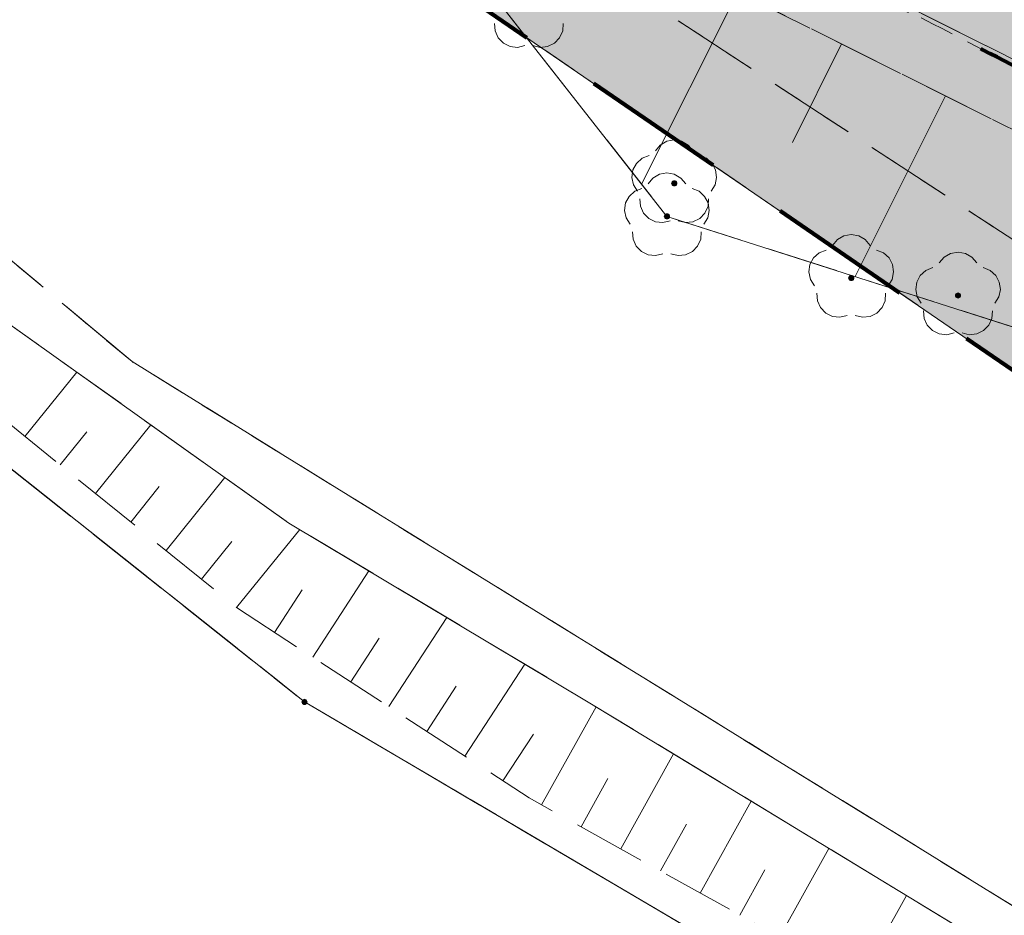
# Model space of a CAD drawing. Header units: millimetres. Extents: x -367306 to 168495, y -187323 to 82034.
# Tile 6 of 170: x -65219 to -48210, y -126821 to -111344. Entities that reach past the tile are written whole.
import ezdxf

# ---------------------------------------------------------------- set-up
doc = ezdxf.new("R2010")
doc.units = ezdxf.units.MM
doc.header["$MEASUREMENT"] = 0
for name, pattern in [('L_0_03', [1000, 500, -500]), ('L_0_05', [1750, 1250, -500]), ('L_0_06', [2000, 1500, -500]), ('Przerywana długa', [3900, 2500, -1400]), ('Przerywana gęsta', [900, 600, -300])]:
    doc.linetypes.add(name, pattern=pattern)
for name, color, linetype, lineweight, true_color in [('0_Nr_pióra__105', 7, 'Continuous', 5, 0xcae6ff), ('0_Nr_pióra__240', 7, 'Continuous', 18, 0xdcf887), ('Nowe_OTZL_Nr_pióra__94', 7, 'Continuous', 13, 0xe4ad2c), ('sytuacja_Nr_pióra__65', 7, 'Continuous', 13, 0x80c2ff)]:
    doc.layers.add(name, color=color, linetype=linetype, lineweight=lineweight, true_color=true_color)
for name, color, linetype, lineweight in [('0_Nr_pióra__196', 1, 'Continuous', 100), ('Nowe_EGDE_Nr_pióra__8', 7, 'Continuous', 13), ('Nowe_EGDE_Nr_pióra__9', 7, 'Continuous', 13), ('Nowe_EGKK_Nr_pióra__8', 7, 'Continuous', 13), ('Nowe_EGKK_Nr_pióra__9', 7, 'Continuous', 13), ('Nowe_EGPG_Nr_pióra__7', 7, 'Continuous', 13), ('Nowe_EGPG_Nr_pióra__8', 7, 'Continuous', 13), ('Nowe_EGPG_Nr_pióra__9', 7, 'Continuous', 13), ('Nowe_EGUG_Nr_pióra__8', 7, 'Continuous', 13), ('Nowe_EGUG_Nr_pióra__9', 7, 'Continuous', 13), ('Nowe_OTKC_Nr_pióra__9', 7, 'Continuous', 13), ('Nowe_OTRK_Nr_pióra__8', 7, 'Continuous', 13), ('Nowe_OTRK_Nr_pióra__9', 7, 'Continuous', 13), ('Nowe_OTWP_Nr_pióra__8', 7, 'Continuous', 13), ('Nowe_OTWP_Nr_pióra__9', 7, 'Continuous', 13), ('Nowe_OTZL_Nr_pióra__8', 7, 'Continuous', 13), ('Nowe_OTZL_Nr_pióra__9', 7, 'Continuous', 13), ('sytuacja_Nr_pióra__1', 7, 'Continuous', 13), ('sytuacja_Nr_pióra__160', 150, 'Continuous', 80)]:
    doc.layers.add(name, color=color, linetype=linetype, lineweight=lineweight)

msp = doc.modelspace()

# ---------------------------------------------------------------- hatches: boundary and pattern name
at = {"layer": '0_Nr_pióra__105', "linetype": 'Continuous', "lineweight": 0, "true_color": 0x505c66}
msp.add_hatch(color=251, dxfattribs=at).paths.add_polyline_path([(-6418.4, -128513), (-8323.4, -129283), (-10228.4, -130053), (-13738.4, -130763), (-17768.4, -130063), (-25756, -127302.8), (-34528.4, -123913), (-41388.4, -119963), (-47098.4, -116963), (-50111, -115999.3), (-42598.4, -121143), (-16648.4, -132123), (-1348.4, -129693), (1832.3, -134968.9), (2667.6, -134801.8), (3061.6, -134723), (3301.6, -133843), (8238.5, -128359.6), (8915.3, -127717.6), (11388.1, -125280.7), (12674.7, -124012.8), (13419.4, -123278.9), (14544.7, -122167.6), (15001.3, -121648.2), (16289.2, -120183.4), (19968.1, -115996.2), (23018, -111586.2), (24650.6, -109225.4), (25882.9, -106410.1), (28971.6, -99353.7), (29323.9, -98603), (20013.3, -95115.2), (20011.6, -95123), (18201.6, -100163), (16181.6, -103873), (10781.6, -111903), (6111.6, -118913), (1281.6, -122723)])
at = {"layer": '0_Nr_pióra__240', "linetype": 'Continuous', "lineweight": 0, "true_color": 0x2c311b}
h = msp.add_hatch(color=250, dxfattribs=at)
h.paths.add_polyline_path([(-66188.4, -91903), (-66614.5, -94548.3), (-66298.8, -97378.8), (-65984.3, -99017.4), (-65908.4, -99413), (-64712.2, -102204), (-58518.4, -110243), (-50111, -115999.3), (-47098.4, -116963), (-41453.6, -119928.7), (-34528.4, -123913), (-27542, -126699.5), (-17768.4, -130063), (-13738.4, -130763), (-10228.4, -130053), (-8250.8, -129253.7), (-6418.4, -128513), (1281.6, -122723), (6111.6, -118913), (10781.6, -111903), (16181.6, -103873), (18201.6, -100163), (20011.6, -95123), (16011.6, -93623), (16701.6, -91693), (20441.6, -93093), (21661.6, -88693), (23081.6, -83003), (27191.6, -71293), (30631.6, -60783), (31911.6, -55323), (29151.6, -51443), (28891.6, -49533), (30181.6, -45723), (31101.6, -42243), (34861.6, -35003), (38441.6, -36363), (38971.6, -36563), (43011.6, -35863), (44581.6, -34413), (45722.8, -32090.7, -0.0858455), (43856.1, -32295.1, -0.0456676), (39865.4, -31597.6, -0.4386501), (38513.6, -29386.7), (20761.8, -20593.2, 0.4093195), (15438.6, -22340.1), (11240.6, -30469.9), (6891.2, -41834.5, -0.0668962), (5615.5, -44174.5), (3147.5, -47540.4, 0.0944648), (1538.4, -50920.2), (137, -56275.4), (-2720.5, -55330.7), (-1367.1, -50171.2, -0.0924718), (512.1, -46189.6), (2949.5, -42813.9, 0.0650464), (4180.8, -40535.7), (8549.9, -29121), (12765.9, -20956.4, -0.4090793), (22094, -17890.9), (41430.9, -27449.7, 0.2885872), (44331.6, -27593), (15671.6, -9583), (6061.6, -22143), (-2038, -25712.7), (-2368.4, -26663), (-4378.4, -29603), (-6808.4, -31263), (-17975.2, -32480.7), (-18010.6, -32516.1), (-18046.1, -32585.8), (-18058.4, -32663), (-18054.4, -32688.2), (-26394.5, -33540.5), (-35298.4, -38813), (-39078.4, -45333), (-42849.8, -50403.7), (-48488.4, -59393), (-55388.4, -70023), (-61968.4, -80313), (-64978.4, -87033)])
h.paths.add_polyline_path([(-22028.4, -110463), (-14458.4, -114383), (-10478.4, -106393), (-10731.3, -106263.8), (-17938.4, -102583), (-21362.4, -109180), (-27768.4, -106013), (-28428.4, -107313)], flags=0)
h.paths.add_polyline_path([(-14658.4, -104253), (-10731.3, -106263.8), (-7868.4, -101253), (-9425.6, -100474.4), (-10288.4, -100043), (-11968.4, -103343), (-10808.4, -103943), (-9768.4, -101903), (-9568.4, -102003), (-10928.4, -104763), (-14088.4, -103153)], flags=0)
at = {"layer": 'Nowe_EGPG_Nr_pióra__7', "linetype": 'Continuous', "lineweight": 13}
msp.add_hatch(color=7, dxfattribs=at).paths.add_polyline_path([(-60298.4, -123178), (-60284.5, -123175.8), (-60271.9, -123169.4), (-60262, -123159.5), (-60255.6, -123146.9), (-60253.4, -123133), (-60255.6, -123119.1), (-60262, -123106.6), (-60271.9, -123096.6), (-60284.5, -123090.2), (-60298.4, -123088), (-60312.3, -123090.2), (-60324.8, -123096.6), (-60334.8, -123106.6), (-60341.2, -123119.1), (-60343.4, -123133), (-60341.2, -123146.9), (-60334.8, -123159.5), (-60324.8, -123169.4), (-60312.3, -123175.8)])
at = {"layer": 'Nowe_OTZL_Nr_pióra__94', "linetype": 'Continuous', "lineweight": 13, "true_color": 0xe4ad2c}
for points in [[(-53911.6, -114217.8), (-53897.7, -114215.6), (-53885.1, -114209.2), (-53875.2, -114199.2), (-53868.8, -114186.7), (-53866.6, -114172.8), (-53868.8, -114158.9), (-53875.2, -114146.3), (-53885.1, -114136.4), (-53897.7, -114130), (-53911.6, -114127.8), (-53925.5, -114130), (-53938, -114136.4), (-53948, -114146.3), (-53954.4, -114158.9), (-53956.6, -114172.8), (-53954.4, -114186.7), (-53948, -114199.2), (-53938, -114209.2), (-53925.5, -114215.6)], [(-54038.4, -114788), (-54024.5, -114785.8), (-54011.9, -114779.4), (-54002, -114769.5), (-53995.6, -114756.9), (-53993.4, -114743), (-53995.6, -114729.1), (-54002, -114716.6), (-54011.9, -114706.6), (-54024.5, -114700.2), (-54038.4, -114698), (-54052.3, -114700.2), (-54064.8, -114706.6), (-54074.8, -114716.6), (-54081.2, -114729.1), (-54083.4, -114743), (-54081.2, -114756.9), (-54074.8, -114769.5), (-54064.8, -114779.4), (-54052.3, -114785.8)], [(-50853.5, -115851.8), (-50839.6, -115849.6), (-50827.1, -115843.2), (-50817.1, -115833.3), (-50810.7, -115820.7), (-50808.5, -115806.8), (-50810.7, -115792.9), (-50817.1, -115780.4), (-50827.1, -115770.4), (-50839.6, -115764), (-50853.5, -115761.8), (-50867.5, -115764), (-50880, -115770.4), (-50890, -115780.4), (-50896.3, -115792.9), (-50898.5, -115806.8), (-50896.3, -115820.7), (-50890, -115833.3), (-50880, -115843.2), (-50867.5, -115849.6)], [(-49009.4, -116155.3), (-48995.5, -116153.1), (-48982.9, -116146.7), (-48973, -116136.7), (-48966.6, -116124.2), (-48964.4, -116110.3), (-48966.6, -116096.4), (-48973, -116083.8), (-48982.9, -116073.9), (-48995.5, -116067.5), (-49009.4, -116065.3), (-49023.3, -116067.5), (-49035.8, -116073.9), (-49045.8, -116083.8), (-49052.2, -116096.4), (-49054.4, -116110.3), (-49052.2, -116124.2), (-49045.8, -116136.7), (-49035.8, -116146.7), (-49023.3, -116153.1)]]:
    msp.add_hatch(color=42, dxfattribs=at).paths.add_polyline_path(points)
at = {"layer": 'sytuacja_Nr_pióra__65', "linetype": 'Continuous', "lineweight": 0, "true_color": 0x192633}
h = msp.add_hatch(color=179, dxfattribs=at)
h.paths.add_polyline_path([(-35518.4, -34473), (-67898.4, -84573), (-66138.4, -100353), (-58518.4, -110243), (-42598.4, -121143), (-16648.4, -132123), (-1348.4, -129693), (3325.5, -137445.8), (6501.6, -134653), (31321.6, -148073), (43551.6, -131243), (55981.6, -97123), (70921.6, -40873), (56311.6, -36173), (44331.6, -27593), (34641.9, -21548.3), (33406.4, -22351.9), (22129.7, -25856.9, 0.3125645), (16459.2, -35763.1, 0.0639815), (16561.6, -47403, -0.0641372), (20517.6, -68873.4, -0.1525468), (13695.5, -93630.2), (3435.8, -112923.9, -0.0818728), (1461.6, -115509.5), (-6521.8, -122921.4, -0.1451753), (-12306.4, -125248.3, -0.1061481), (-20698.4, -125033, -0.0211831), (-52070.1, -110031, -0.0156571), (-52613.6, -109720), (-56888.4, -107093), (-58193.1, -105873.8, -0.0772249), (-60088.2, -103457.7), (-61531.9, -100882.9, -0.0991166), (-62742.3, -97148), (-63291.3, -92429.4, -0.0773758), (-63172.5, -89355.1), (-62676, -86815.8, -0.093547), (-61301.5, -83370.5), (-34907, -41842.2, -0.0487492), (-33708.7, -40309.7), (-33683.4, -40283.1, -0.1375551), (-29041.8, -37523.5, -0.0442175), (-27588.1, -37267), (-16029.6, -36267.8, 0.1385926), (-10942.3, -34343.2), (-4215.8, -29365.2), (-2512.8, -27715.9, 0.2008798), (-1007.6, -25258.6), (-17808.4, -32663)])
h.paths.add_polyline_path([(33381.6, -100123), (34081.6, -98183), (16701.6, -91693), (16011.6, -93623)], flags=0)

# ---------------------------------------------------------------- linework, layer by layer
at = {"layer": '0_Nr_pióra__196', "color": 1, "linetype": 'Przerywana długa', "lineweight": 100}
msp.add_lwpolyline([(55981.6, -97123), (70921.6, -40873), (56311.6, -36173), (44331.6, -27593), (15671.6, -9583), (6061.6, -22143), (-17808.4, -32663), (-35518.4, -34473), (-67898.4, -84573), (-66138.4, -100353), (-58518.4, -110243), (-42598.4, -121143), (-16648.4, -132123), (-1348.4, -129693), (3325.5, -137445.8), (6501.6, -134653), (31321.6, -148073), (43551.6, -131243)], close=True, dxfattribs=at)
at = {"layer": 'Nowe_EGDE_Nr_pióra__8', "color": 7, "linetype": 'Continuous', "lineweight": 13}
msp.add_line((-60298.4, -123133), (-60298.3, -123133), dxfattribs=at)
msp.add_line((-60298.4, -123133), (-60298.3, -123133), dxfattribs=at)
at = {"layer": 'Nowe_EGDE_Nr_pióra__9', "color": 7, "linetype": 'Continuous', "lineweight": 13, "flags": 128}
for points in [[(-32248.4, -2403), (-37968.4, -18833), (-52388.4, -43803), (-56478.4, -49323), (-64648.4, -60323), (-72848.4, -73393), (-78498.4, -88293), (-79228.4, -100953), (-73598.4, -112563), (-60298.4, -123133), (-36138.4, -137363), (-13438.4, -142123), (-1728.4, -140123), (3311.6, -137403), (-1348.4, -129693), (-16648.4, -132123), (-42598.4, -121143), (-58518.4, -110243), (-66138.4, -100353), (-67898.4, -84573), (-35518.4, -34473), (-22298.4, -1863)], [(-60298.4, -123133), (-73598.4, -112563)], [(-36138.4, -137363), (-60298.4, -123133)]]:
    msp.add_lwpolyline(points, dxfattribs=at)
msp.add_lwpolyline([(55981.6, -97123), (70921.6, -40873), (56311.6, -36173), (44331.6, -27593), (15671.6, -9583), (6061.6, -22143), (-17808.4, -32663), (-35518.4, -34473), (-67898.4, -84573), (-66138.4, -100353), (-58518.4, -110243), (-42598.4, -121143), (-16648.4, -132123), (-1348.4, -129693), (3311.6, -137403), (6501.6, -134653), (31321.6, -148073), (43551.6, -131243)], close=True, dxfattribs=at)
at = {"layer": 'Nowe_EGKK_Nr_pióra__8', "color": 7, "linetype": 'Continuous', "lineweight": 13}
for p, q in [((-63278.4, -117253), (-63278.3, -117253)), ((-63278.4, -117253), (-63278.3, -117253)), ((-60298.4, -123133), (-60298.3, -123133)), ((-60298.4, -123133), (-60298.3, -123133))]:
    msp.add_line(p, q, dxfattribs=at)
at = {"layer": 'Nowe_EGKK_Nr_pióra__9', "color": 7, "linetype": 'L_0_06', "lineweight": 13, "flags": 128}
for points in [[(-65928.4, -86443), (-46598.4, -55193), (-32708.1, -34185.8), (-25888.4, -18613), (-19538.4, -3963), (-15289, 2905.3), (-7768.4, 34407), (-6478.4, 39617), (-9198.5, 39673.5), (-11138.4, 31577), (-9490.8, 31378.4), (-12278.4, 26477), (-12397.1, 25976.7), (-13078.4, 26127), (-24358.4, -3553), (-29788.4, -3963), (-32958.4, -14253), (-43448.4, -33613), (-62598.4, -63213), (-70068.4, -74873), (-73378.4, -83263), (-74808.4, -87963), (-76058.4, -92933), (-76488.4, -97643), (-76148.4, -99903), (-74478.4, -105063), (-71748.4, -109473), (-68778.4, -112643), (-63278.4, -117253), (-36888.4, -133563), (-29028.4, -136863), (-23848.4, -137733), (-15768.4, -138533), (-6768.4, -139353), (-3598.4, -138483), (-438.4, -136613), (1879.8, -135034.1), (3281.6, -133823), (12911.6, -125533), (23321.6, -113373), (29441.6, -101683), (31601.6, -96903), (39431.6, -73863), (55391.6, -79203), (56561.6, -81483), (58691.6, -82183), (59421.6, -76943), (62241.6, -69543), (68811.6, -45163), (66821.6, -44573), (60191.6, -64873), (57641.6, -74443), (41611.6, -68353), (55048, -35268), (61231.6, -20173), (54061.6, -15833), (47506.2, -29866.6), (46621.6, -31733), (42301.6, -37993), (38441.6, -36363), (31721.6, -45713), (29651.6, -50493), (32131.6, -55673), (28631.6, -68213), (23091.6, -85543), (18891.6, -95613), (19151.6, -99663), (15641.6, -105623), (7471.6, -118773), (-568.4, -125543), (-4988.4, -128413), (-15438.4, -130493), (-41388.4, -119513), (-56468.4, -109643), (-64298.4, -99413)], [(3311.6, -137403), (-1728.4, -140123), (-13438.4, -142123), (-36138.4, -137363), (-60298.4, -123133), (-73598.4, -112563), (-79228.4, -100953), (-96338.4, -103863), (-90368.4, -119183), (-84588.4, -129593), (-76648.4, -138893), (-69718.4, -143433), (-65688.4, -144503), (-64458.4, -146783), (-60688.4, -152263), (-54658.4, -156013), (-45058.4, -161173), (-14498.4, -168703), (2961.6, -169593), (19561.6, -164263)]]:
    msp.add_lwpolyline(points, close=True, dxfattribs=at)
for points in [[(-73598.4, -112563), (-60298.4, -123133)], [(-63278.4, -117253), (-68778.4, -112643)], [(-36888.4, -133563), (-63278.4, -117253)], [(-60298.4, -123133), (-36138.4, -137363)]]:
    msp.add_lwpolyline(points, dxfattribs=at)
at = {"layer": 'Nowe_EGPG_Nr_pióra__8', "color": 7, "linetype": 'Continuous', "lineweight": 13}
for p, q in [((-60343.4, -123133), (-60343.3, -123133)), ((-60341.2, -123119.1), (-60341.1, -123119.1)), ((-60334.8, -123106.6), (-60334.7, -123106.6)), ((-60324.8, -123096.6), (-60324.8, -123096.6)), ((-60312.3, -123090.2), (-60312.2, -123090.2)), ((-60298.4, -123088), (-60298.3, -123088)), ((-60284.5, -123090.2), (-60284.4, -123090.2)), ((-60271.9, -123096.6), (-60271.9, -123096.6)), ((-60262, -123106.6), (-60261.9, -123106.6)), ((-60255.6, -123119.1), (-60255.5, -123119.1)), ((-60253.4, -123133), (-60253.3, -123133)), ((-60341.2, -123146.9), (-60341.1, -123146.9)), ((-60334.8, -123159.5), (-60334.7, -123159.5)), ((-60324.8, -123169.4), (-60324.8, -123169.4)), ((-60312.3, -123175.8), (-60312.2, -123175.8)), ((-60298.4, -123178), (-60298.3, -123178)), ((-60284.5, -123175.8), (-60284.4, -123175.8)), ((-60271.9, -123169.4), (-60271.9, -123169.4)), ((-60262, -123159.5), (-60261.9, -123159.5)), ((-60255.6, -123146.9), (-60255.5, -123146.9))]:
    msp.add_line(p, q, dxfattribs=at)
at = {"layer": 'Nowe_EGPG_Nr_pióra__9', "color": 7, "linetype": 'Continuous', "lineweight": 13, "flags": 128}
msp.add_lwpolyline([(-60298.4, -123178), (-60284.5, -123175.8), (-60271.9, -123169.4), (-60262, -123159.5), (-60255.6, -123146.9), (-60253.4, -123133), (-60255.6, -123119.1), (-60262, -123106.6), (-60271.9, -123096.6), (-60284.5, -123090.2), (-60298.4, -123088), (-60312.3, -123090.2), (-60324.8, -123096.6), (-60334.8, -123106.6), (-60341.2, -123119.1), (-60343.4, -123133), (-60341.2, -123146.9), (-60334.8, -123159.5), (-60324.8, -123169.4), (-60312.3, -123175.8)], close=True, dxfattribs=at)
at = {"layer": 'Nowe_EGUG_Nr_pióra__8', "color": 7, "linetype": 'Continuous', "lineweight": 13}
for p, q in [((-63278.4, -117253), (-63278.3, -117253)), ((-63278.4, -117253), (-63278.3, -117253)), ((-60298.4, -123133), (-60298.3, -123133)), ((-60298.4, -123133), (-60298.3, -123133))]:
    msp.add_line(p, q, dxfattribs=at)
at = {"layer": 'Nowe_EGUG_Nr_pióra__9', "color": 7, "linetype": 'L_0_03', "lineweight": 13, "flags": 128}
for points in [[(-65928.4, -86443), (-46598.4, -55193), (-32708.1, -34185.8), (-25888.4, -18613), (-19538.4, -3963), (-15289, 2905.3), (-7768.4, 34407), (-6478.4, 39617), (-9198.5, 39673.5), (-11138.4, 31577), (-9490.8, 31378.4), (-12278.4, 26477), (-12397.1, 25976.7), (-13078.4, 26127), (-24358.4, -3553), (-29788.4, -3963), (-32958.4, -14253), (-43448.4, -33613), (-62598.4, -63213), (-70068.4, -74873), (-73378.4, -83263), (-74808.4, -87963), (-76058.4, -92933), (-76488.4, -97643), (-76148.4, -99903), (-74478.4, -105063), (-71748.4, -109473), (-68778.4, -112643), (-63278.4, -117253), (-36888.4, -133563), (-29028.4, -136863), (-23848.4, -137733), (-15768.4, -138533), (-6768.4, -139353), (-3598.4, -138483), (-438.4, -136613), (1879.8, -135034.1), (3281.6, -133823), (12911.6, -125533), (23321.6, -113373), (29441.6, -101683), (31601.6, -96903), (39431.6, -73863), (55391.6, -79203), (56561.6, -81483), (58691.6, -82183), (59421.6, -76943), (62241.6, -69543), (68811.6, -45163), (66821.6, -44573), (60191.6, -64873), (57641.6, -74443), (41611.6, -68353), (55048, -35268), (61231.6, -20173), (54061.6, -15833), (47506.2, -29866.6), (46621.6, -31733), (42301.6, -37993), (38441.6, -36363), (31721.6, -45713), (29651.6, -50493), (32131.6, -55673), (28631.6, -68213), (23091.6, -85543), (18891.6, -95613), (19151.6, -99663), (15641.6, -105623), (7471.6, -118773), (-568.4, -125543), (-4988.4, -128413), (-15438.4, -130493), (-41388.4, -119513), (-56468.4, -109643), (-64298.4, -99413)], [(28631.6, -68213), (32131.6, -55673), (29651.6, -50493), (31721.6, -45713), (38441.6, -36363), (42301.6, -37993), (46621.6, -31733), (47506.2, -29866.6), (44331.6, -27593), (33560.7, -20824.5), (15671.6, -9583), (6061.6, -22143), (-17808.4, -32663), (-32708.1, -34185.8), (-46598.4, -55193), (-65928.4, -86443), (-64298.4, -99413), (-56468.4, -109643), (-41388.4, -119513), (-15438.4, -130493), (-4988.4, -128413), (-568.4, -125543), (7471.6, -118773), (15641.6, -105623), (19151.6, -99663), (18891.6, -95613), (23091.6, -85543)], [(3311.6, -137403), (-1728.4, -140123), (-13438.4, -142123), (-36138.4, -137363), (-60298.4, -123133), (-73598.4, -112563), (-79228.4, -100953), (-96338.4, -103863), (-90368.4, -119183), (-84588.4, -129593), (-76648.4, -138893), (-69718.4, -143433), (-65688.4, -144503), (-64458.4, -146783), (-60688.4, -152263), (-54658.4, -156013), (-45058.4, -161173), (-14498.4, -168703), (2961.6, -169593), (19561.6, -164263)]]:
    msp.add_lwpolyline(points, close=True, dxfattribs=at)
for points in [[(-73598.4, -112563), (-60298.4, -123133)], [(-63278.4, -117253), (-68778.4, -112643)], [(-36888.4, -133563), (-63278.4, -117253)], [(-60298.4, -123133), (-36138.4, -137363)]]:
    msp.add_lwpolyline(points, dxfattribs=at)
at = {"layer": 'Nowe_OTKC_Nr_pióra__9', "color": 7, "linetype": 'L_0_05', "lineweight": 13, "flags": 128}
msp.add_lwpolyline([(-1238.4, -46283), (-6648.4, -46193), (-15828.4, -45733), (-22698.4, -46353), (-26678.4, -47103), (-29328.4, -47953), (-32988.4, -51163), (-36568.4, -55463), (-40208.4, -61143), (-43878.4, -65473), (-47778.4, -70193), (-51838.4, -75303), (-56908.4, -82373), (-60268.4, -87193), (-62158.4, -90323), (-62828.4, -92773), (-62618.4, -98443), (-62048.4, -102123), (-60178.4, -105633), (-57538.4, -107923), (-52878.4, -110833), (-46068.4, -114243), (-32558.4, -121043), (-20868.4, -126143), (-16558.4, -126773), (-13308.4, -126603), (-9418.4, -125643), (-5808.4, -123793), (-38.4, -119013), (3951.6, -114733), (6461.6, -111863), (9661.6, -107293), (16961.6, -93983), (16011.6, -93623), (8561.6, -106603), (5601.6, -111113), (3031.6, -113973), (-808.4, -118193), (-6478.4, -122933), (-9978.4, -124663), (-13518.4, -125553), (-16598.4, -125603), (-20698.4, -125033), (-32058.4, -120043), (-45608.4, -113253), (-52348.4, -109883), (-56888.4, -107093), (-59328.4, -104813), (-61008.4, -101673), (-61538.4, -98463), (-61668.4, -92663), (-61178.4, -90633), (-59368.4, -87713), (-56058.4, -82943), (-51018.4, -75953), (-46878.4, -70853), (-43018.4, -66103), (-39238.4, -61853), (-35668.4, -56003), (-32158.4, -51823), (-28778.4, -48843), (-26368.4, -48143), (-22518.4, -47443), (-15718.4, -46713), (-6768.4, -47263), (-1478.4, -47473)], close=True, dxfattribs=at)
at = {"layer": 'Nowe_OTRK_Nr_pióra__8', "color": 7, "linetype": 'Continuous', "lineweight": 13}
for p, q in [((-51020.2, -111763.5), (-51020.2, -111763.5)), ((-49225.3, -112662.2), (-49225.3, -112662.2)), ((-51871.5, -113463.6), (-51871.5, -113463.6)), ((-54477.2, -114184.1), (-54477.2, -114184.1)), ((-54038.4, -114743), (-54038.3, -114743)), ((-50787.9, -115782.8), (-50787.9, -115782.8)), ((-64232.9, -117435.3), (-64232.8, -117435.3)), ((-62952.7, -118346.3), (-62952.6, -118346.3)), ((-65130.4, -118546.2), (-65130.4, -118546.2)), ((-64056.6, -118464.9), (-64056.6, -118464.9)), ((-64520.5, -119039), (-64520.4, -119039)), ((-61672.5, -119257.3), (-61672.5, -119257.3)), ((-63910.5, -119531.8), (-63910.5, -119531.8)), ((-62806.6, -119413.2), (-62806.5, -119413.2)), ((-63300.6, -120024.6), (-63300.5, -120024.6)), ((-60568.4, -120043), (-60568.3, -120043)), ((-60381.4, -120154.8), (-60381.4, -120154.8)), ((-61556.6, -120361.5), (-61556.5, -120361.5)), ((-62690.6, -120517.4), (-62690.6, -120517.4)), ((-59187.1, -120869.1), (-59187.1, -120869.1)), ((-62080.7, -121010.2), (-62080.6, -121010.2)), ((-60337.5, -121199.2), (-60337.5, -121199.2)), ((-61470.7, -121503), (-61470.7, -121503)), ((-61458.4, -121513), (-61458.3, -121513)), ((-57840.2, -121674.7), (-57840.1, -121674.7)), ((-60814.5, -121932.1), (-60814.4, -121932.1)), ((-59006.8, -122029.7), (-59006.8, -122029.7)), ((-60157.2, -122359.8), (-60157.2, -122359.8)), ((-56493.3, -122480.2), (-56493.2, -122480.2)), ((-59500, -122787.5), (-59500, -122787.5)), ((-57676.1, -122860.2), (-57676.1, -122860.2)), ((-58842.8, -123215.2), (-58842.7, -123215.2)), ((-55368.4, -123153), (-55368.3, -123153)), ((-55262.9, -123217.2), (-55262.9, -123217.2)), ((-58185.5, -123643), (-58185.5, -123643)), ((-56345.4, -123690.7), (-56345.4, -123690.7)), ((-57528.3, -124070.7), (-57528.3, -124070.7)), ((-53922, -124032.8), (-53921.9, -124032.8)), ((-56871.1, -124498.4), (-56871, -124498.4)), ((-55056.1, -124458.8), (-55056.1, -124458.8)), ((-56418.4, -124793), (-56418.3, -124793)), ((-56205.1, -124911.6), (-56205.1, -124911.6)), ((-52581.1, -124848.4), (-52581, -124848.4)), ((-55519.8, -125292.7), (-55519.7, -125292.7)), ((-53700.3, -125247.7), (-53700.3, -125247.7)), ((-54834.4, -125673.7), (-54834.4, -125673.7)), ((-51240.1, -125664), (-51240.1, -125664)), ((-54149.1, -126054.8), (-54149.1, -126054.8)), ((-52344.5, -126036.6), (-52344.5, -126036.6)), ((-53463.8, -126435.9), (-53463.7, -126435.9)), ((-49899.2, -126479.6), (-49899.1, -126479.6)), ((-52778.4, -126817), (-52778.4, -126817))]:
    msp.add_line(p, q, dxfattribs=at)
at = {"layer": 'Nowe_OTRK_Nr_pióra__9', "color": 7, "linetype": 'L_0_05', "lineweight": 13, "flags": 128}
for points in [[(-28438.4, -109633), (-40408.4, -103813), (-47798.4, -100283), (-50138.4, -98303), (-51048.4, -93533), (-49018.4, -88613), (-44278.4, -80303), (-41148.4, -76043), (-34818.4, -68653), (-26698.4, -56823), (-24418.4, -54593), (-21798.4, -54153), (-9738.4, -55253), (-3928.4, -54413), (-3198.4, -48943), (-1478.4, -47473), (-6768.4, -47263), (-15718.4, -46713), (-22518.4, -47443), (-26368.4, -48143), (-28778.4, -48843), (-32158.4, -51823), (-35668.4, -56003), (-39238.4, -61853), (-43018.4, -66103), (-46878.4, -70853), (-51018.4, -75953), (-56058.4, -82943), (-59368.4, -87713), (-61178.4, -90633), (-61668.4, -92663), (-61538.4, -98463), (-61008.4, -101673), (-59328.4, -104813), (-56888.4, -107093), (-52348.4, -109883), (-45608.4, -113253), (-32058.4, -120043)], [(-60418.4, -57243), (-64448.4, -61163), (-70038.4, -70403), (-72908.4, -76233), (-77228.4, -88903), (-77898.4, -95093), (-77008.4, -103883), (-75188.4, -108483), (-71818.4, -112263), (-65988.4, -117853), (-61458.4, -121513), (-56418.4, -124793), (-47228.4, -129903), (-40588.4, -133243), (-30078.4, -138433), (-23608.4, -140503), (-14108.4, -141243), (-6288.4, -140963), (-3098.4, -140303), (121.6, -138413), (2401.6, -136703), (4951.6, -134603), (14459.1, -126168.4), (24075.4, -113943.7), (26472.9, -109925.5), (31386.9, -99376.6), (29323.2, -98604.3), (24650.6, -109225.4), (19960.7, -116004.7), (16778.8, -119626.3), (14556.7, -122153.9), (12029.4, -124648.7), (8434.3, -128173.8), (3301.6, -133843), (1879.8, -135034.1), (-788.4, -137103), (-3798.4, -139183), (-6448.4, -139483), (-14148.4, -139963), (-23348.4, -138763), (-29648.4, -137023), (-40048.4, -131853), (-46638.4, -128463), (-55368.4, -123153), (-60568.4, -120043), (-65388.4, -116613), (-70928.4, -111463), (-73788.4, -107783), (-75708.4, -103193), (-76758.4, -95153), (-76048.4, -89103), (-71688.4, -76643), (-68828.4, -70923), (-63248.4, -61643)], [(-43878.4, -65473), (-47778.4, -70193), (-51838.4, -75303), (-56908.4, -82373), (-60268.4, -87193), (-62158.4, -90323), (-62828.4, -92773), (-62618.4, -98443), (-62048.4, -102123), (-60178.4, -105633), (-57538.4, -107923), (-52878.4, -110833), (-46068.4, -114243), (-32558.4, -121043), (-20868.4, -126143), (-16558.4, -126773), (-13308.4, -126603), (-9418.4, -125643), (-5808.4, -123793), (-38.4, -119013), (711.6, -119713), (401.6, -121953), (1281.6, -122723), (-6418.4, -128513), (-10228.4, -130053), (-13738.4, -130763), (-17768.4, -130063), (-27578.4, -126673), (-34528.4, -123913), (-41388.4, -119963), (-47098.4, -116963), (-54038.4, -114743), (-56888.4, -111113), (-60038.4, -109453), (-62558.4, -106063), (-64438.4, -102843), (-65908.4, -99413), (-66718.4, -95193), (-66188.4, -91903), (-64978.4, -87033), (-61968.4, -80313), (-55388.4, -70023), (-48488.4, -59393), (-45588.4, -61743), (-44508.4, -62953)]]:
    msp.add_lwpolyline(points, close=True, dxfattribs=at)
at = {"layer": 'Nowe_OTRK_Nr_pióra__9', "color": 7, "linetype": 'Continuous', "lineweight": 13, "flags": 128}
for points in [[(-52815.1, -110864.7), (-54477.2, -114184.1)], [(-51020.2, -111763.5), (-51871.5, -113463.6)], [(-49225.3, -112662.2), (-50787.9, -115782.8)], [(-65130.4, -118546.2), (-64232.9, -117435.3)], [(-63910.5, -119531.8), (-62952.7, -118346.3)], [(-64520.5, -119039), (-64056.6, -118464.9)], [(-62690.6, -120517.4), (-61672.5, -119257.3)], [(-63300.6, -120024.6), (-62806.6, -119413.2)], [(-61470.7, -121503), (-60381.4, -120154.8)], [(-62080.7, -121010.2), (-61556.6, -120361.5)], [(-60157.2, -122359.8), (-59187.1, -120869.1)], [(-60814.5, -121932.1), (-60337.5, -121199.2)], [(-58842.8, -123215.2), (-57840.2, -121674.7)], [(-59500, -122787.5), (-59006.8, -122029.7)], [(-57528.3, -124070.7), (-56493.3, -122480.2)], [(-58185.5, -123643), (-57676.1, -122860.2)], [(-56205.1, -124911.6), (-55262.9, -123217.2)], [(-56871.1, -124498.4), (-56345.4, -123690.7)], [(-54834.4, -125673.7), (-53922, -124032.8)], [(-55519.8, -125292.7), (-55056.1, -124458.8)], [(-53463.8, -126435.9), (-52581.1, -124848.4)], [(-54149.1, -126054.8), (-53700.3, -125247.7)], [(-52093.1, -127198), (-51240.1, -125664)], [(-52778.4, -126817), (-52344.5, -126036.6)], [(-50722.4, -127960.2), (-49899.2, -126479.6)]]:
    msp.add_lwpolyline(points, dxfattribs=at)
at = {"layer": 'Nowe_OTWP_Nr_pióra__8', "color": 7, "linetype": 'Continuous', "lineweight": 13}
for p, q in [((-54038.4, -114743), (-54038.3, -114743)), ((-60568.4, -120043), (-60568.3, -120043)), ((-55368.4, -123153), (-55368.3, -123153))]:
    msp.add_line(p, q, dxfattribs=at)
at = {"layer": 'Nowe_OTWP_Nr_pióra__9', "color": 7, "linetype": 'Continuous', "lineweight": 13, "flags": 128}
for points in [[(-29648.4, -137023), (-40048.4, -131853), (-46638.4, -128463), (-55368.4, -123153), (-60568.4, -120043), (-65388.4, -116613), (-70928.4, -111463), (-73788.4, -107783), (-75708.4, -103193), (-76758.4, -95153), (-76048.4, -89103), (-71688.4, -76643), (-68828.4, -70923), (-63248.4, -61643), (-60418.4, -57243), (-56528.4, -52113), (-54598.4, -50483), (-51708.4, -46453), (-48448.4, -41343), (-43448.4, -33613), (-40808.4, -28353), (-36918.4, -19863), (-31488.4, -6553)], [(-35298.4, -38813), (-39078.4, -45333), (-42849.8, -50403.7), (-48488.4, -59393), (-55388.4, -70023), (-61968.4, -80313), (-64978.4, -87033), (-66188.4, -91903), (-66718.4, -95193), (-65908.4, -99413), (-64438.4, -102843), (-62558.4, -106063), (-60038.4, -109453), (-56888.4, -111113), (-54038.4, -114743), (-47098.4, -116963), (-41388.4, -119963), (-34528.4, -123913)]]:
    msp.add_lwpolyline(points, dxfattribs=at)
at = {"layer": 'Nowe_OTZL_Nr_pióra__8', "color": 7, "linetype": 'Continuous', "lineweight": 13}
for p, q in [((-57015.9, -111409.2), (-57015.8, -111409.2)), ((-57006.5, -111538.8), (-57006.5, -111538.8)), ((-55838.3, -111538.8), (-55838.2, -111538.8)), ((-55828.9, -111409.2), (-55828.9, -111409.2)), ((-56953.5, -111657.4), (-56953.5, -111657.4)), ((-55891.3, -111657.4), (-55891.2, -111657.4)), ((-56863.2, -111750.8), (-56863.2, -111750.8)), ((-56746.5, -111807.8), (-56746.4, -111807.8)), ((-56617.3, -111821.6), (-56617.2, -111821.6)), ((-56491.2, -111790.4), (-56491.1, -111790.4)), ((-56353.6, -111790.4), (-56353.6, -111790.4)), ((-56227.5, -111821.6), (-56227.4, -111821.6)), ((-56098.3, -111807.8), (-56098.2, -111807.8)), ((-55981.5, -111750.8), (-55981.5, -111750.8)), ((-54039.5, -113445.3), (-54039.5, -113445.3)), ((-53911.6, -113422.8), (-53911.5, -113422.8)), ((-53783.6, -113445.3), (-53783.6, -113445.3)), ((-54235.8, -113609.4), (-54235.8, -113609.4)), ((-54152.1, -113510.1), (-54152.1, -113510.1)), ((-53671, -113510.1), (-53671, -113510.1)), ((-53587.3, -113609.4), (-53587.2, -113609.4)), ((-54467.5, -113739.2), (-54467.4, -113739.2)), ((-54347.1, -113690.3), (-54347.1, -113690.3)), ((-53476, -113690.3), (-53476, -113690.3)), ((-53355.6, -113739.2), (-53355.6, -113739.2)), ((-54624.9, -113941), (-54624.8, -113941)), ((-54563.9, -113826.3), (-54563.9, -113826.3)), ((-53259.2, -113826.3), (-53259.2, -113826.3)), ((-53198.3, -113941), (-53198.2, -113941)), ((-54643, -114069.6), (-54642.9, -114069.6)), ((-54278.9, -114080.3), (-54278.9, -114080.3)), ((-54166.3, -114015.5), (-54166.3, -114015.5)), ((-54038.4, -113993), (-54038.3, -113993)), ((-53911.6, -114127.8), (-53911.5, -114127.8)), ((-53910.4, -114015.5), (-53910.4, -114015.5)), ((-53797.8, -114080.3), (-53797.8, -114080.3)), ((-53180.1, -114069.6), (-53180.1, -114069.6)), ((-54616.1, -114196.8), (-54616.1, -114196.8)), ((-54473.9, -114260.5), (-54473.9, -114260.5)), ((-54362.7, -114179.7), (-54362.6, -114179.7)), ((-53956.6, -114172.8), (-53956.5, -114172.8)), ((-53954.4, -114158.9), (-53954.3, -114158.9)), ((-53954.4, -114186.7), (-53954.3, -114186.7)), ((-53948, -114146.3), (-53947.9, -114146.3)), ((-53948, -114199.2), (-53947.9, -114199.2)), ((-53938, -114136.4), (-53938, -114136.4)), ((-53938, -114209.2), (-53938, -114209.2)), ((-53925.5, -114130), (-53925.4, -114130)), ((-53925.5, -114215.6), (-53925.4, -114215.6)), ((-53911.6, -114217.8), (-53911.5, -114217.8)), ((-53897.7, -114130), (-53897.6, -114130)), ((-53897.7, -114215.6), (-53897.6, -114215.6)), ((-53885.1, -114136.4), (-53885.1, -114136.4)), ((-53885.1, -114209.2), (-53885.1, -114209.2)), ((-53875.2, -114146.3), (-53875.1, -114146.3)), ((-53875.2, -114199.2), (-53875.1, -114199.2)), ((-53868.8, -114158.9), (-53868.7, -114158.9)), ((-53868.8, -114186.7), (-53868.7, -114186.7)), ((-53866.6, -114172.8), (-53866.5, -114172.8)), ((-53714.1, -114179.7), (-53714.1, -114179.7)), ((-53602.8, -114260.5), (-53602.8, -114260.5)), ((-53207, -114196.8), (-53206.9, -114196.8)), ((-54690.7, -114396.5), (-54690.7, -114396.5)), ((-54594.3, -114309.5), (-54594.2, -114309.5)), ((-54547.5, -114307.1), (-54547.5, -114307.1)), ((-54505, -114437.9), (-54505, -114437.9)), ((-53482.5, -114309.5), (-53482.4, -114309.5)), ((-53386, -114396.5), (-53386, -114396.5)), ((-53318.1, -114437.9), (-53318, -114437.9)), ((-53275.6, -114307.1), (-53275.5, -114307.1)), ((-54751.7, -114511.3), (-54751.6, -114511.3)), ((-54495.7, -114567.5), (-54495.6, -114567.5)), ((-53327.4, -114567.5), (-53327.4, -114567.5)), ((-53325.1, -114511.3), (-53325, -114511.3)), ((-54769.8, -114639.9), (-54769.8, -114639.9)), ((-54743, -114767), (-54742.9, -114767)), ((-54442.7, -114686.1), (-54442.6, -114686.1)), ((-54352.4, -114779.5), (-54352.3, -114779.5)), ((-54083.4, -114743), (-54083.3, -114743)), ((-54081.2, -114729.1), (-54081.1, -114729.1)), ((-54081.2, -114756.9), (-54081.1, -114756.9)), ((-54074.8, -114716.6), (-54074.7, -114716.6)), ((-54074.8, -114769.5), (-54074.7, -114769.5)), ((-54064.8, -114706.6), (-54064.8, -114706.6)), ((-54064.8, -114779.4), (-54064.8, -114779.4)), ((-54052.3, -114700.2), (-54052.2, -114700.2)), ((-54052.3, -114785.8), (-54052.2, -114785.8)), ((-54038.4, -114698), (-54038.3, -114698)), ((-54038.4, -114788), (-54038.3, -114788)), ((-54024.5, -114700.2), (-54024.4, -114700.2)), ((-54024.5, -114785.8), (-54024.4, -114785.8)), ((-54011.9, -114706.6), (-54011.9, -114706.6)), ((-54011.9, -114779.4), (-54011.9, -114779.4)), ((-54002, -114716.6), (-54001.9, -114716.6)), ((-54002, -114769.5), (-54001.9, -114769.5)), ((-53995.6, -114729.1), (-53995.5, -114729.1)), ((-53995.6, -114756.9), (-53995.5, -114756.9)), ((-53993.4, -114743), (-53993.3, -114743)), ((-53470.7, -114779.5), (-53470.7, -114779.5)), ((-53380.4, -114686.1), (-53380.4, -114686.1)), ((-53333.8, -114767), (-53333.7, -114767)), ((-53307, -114639.9), (-53306.9, -114639.9)), ((-54674.3, -114877.3), (-54674.3, -114877.3)), ((-54235.7, -114836.5), (-54235.6, -114836.5)), ((-54106.5, -114850.3), (-54106.4, -114850.3)), ((-53980.3, -114819.1), (-53980.3, -114819.1)), ((-53842.8, -114819.1), (-53842.7, -114819.1)), ((-53716.7, -114850.3), (-53716.6, -114850.3)), ((-53587.5, -114836.5), (-53587.4, -114836.5)), ((-53402.4, -114877.3), (-53402.4, -114877.3)), ((-54631.8, -115008.2), (-54631.8, -115008.2)), ((-54622.5, -115137.7), (-54622.5, -115137.7)), ((-53454.3, -115137.7), (-53454.2, -115137.7)), ((-53444.9, -115008.2), (-53444.9, -115008.2)), ((-51094.1, -115144.1), (-51094, -115144.1)), ((-50981.5, -115079.3), (-50981.5, -115079.3)), ((-50853.5, -115056.8), (-50853.5, -115056.8)), ((-50725.6, -115079.3), (-50725.5, -115079.3)), ((-50613, -115144.1), (-50612.9, -115144.1)), ((-54569.5, -115256.4), (-54569.5, -115256.4)), ((-53507.3, -115256.4), (-53507.2, -115256.4)), ((-51177.8, -115243.5), (-51177.8, -115243.5)), ((-50529.3, -115243.5), (-50529.2, -115243.5)), ((-54479.2, -115349.8), (-54479.2, -115349.8)), ((-54362.5, -115406.8), (-54362.4, -115406.8)), ((-54233.3, -115420.5), (-54233.2, -115420.5)), ((-54107.2, -115389.4), (-54107.1, -115389.4)), ((-53969.6, -115389.4), (-53969.6, -115389.4)), ((-53843.5, -115420.5), (-53843.4, -115420.5)), ((-53714.3, -115406.8), (-53714.2, -115406.8)), ((-53597.5, -115349.8), (-53597.5, -115349.8)), ((-51505.9, -115460.3), (-51505.8, -115460.3)), ((-51409.5, -115373.3), (-51409.4, -115373.3)), ((-51289.1, -115324.3), (-51289, -115324.3)), ((-50418, -115324.3), (-50417.9, -115324.3)), ((-50297.6, -115373.3), (-50297.6, -115373.3)), ((-50201.2, -115460.3), (-50201.1, -115460.3)), ((-49250, -115447.6), (-49249.9, -115447.6)), ((-49137.4, -115382.8), (-49137.3, -115382.8)), ((-49009.4, -115360.3), (-49009.3, -115360.3)), ((-48881.4, -115382.8), (-48881.4, -115382.8)), ((-48768.8, -115447.6), (-48768.8, -115447.6)), ((-51566.8, -115575), (-51566.8, -115575)), ((-50140.3, -115575), (-50140.2, -115575)), ((-49445, -115627.8), (-49444.9, -115627.8)), ((-49333.7, -115546.9), (-49333.6, -115546.9)), ((-48685.1, -115546.9), (-48685.1, -115546.9)), ((-48573.8, -115627.8), (-48573.8, -115627.8)), ((-51585, -115703.7), (-51584.9, -115703.7)), ((-50898.5, -115806.8), (-50898.5, -115806.8)), ((-50896.3, -115792.9), (-50896.3, -115792.9)), ((-50896.3, -115820.7), (-50896.3, -115820.7)), ((-50890, -115780.4), (-50889.9, -115780.4)), ((-50880, -115770.4), (-50879.9, -115770.4)), ((-50867.5, -115764), (-50867.4, -115764)), ((-50853.5, -115761.8), (-50853.5, -115761.8)), ((-50839.6, -115764), (-50839.6, -115764)), ((-50827.1, -115770.4), (-50827, -115770.4)), ((-50817.1, -115780.4), (-50817.1, -115780.4)), ((-50810.7, -115792.9), (-50810.7, -115792.9)), ((-50810.7, -115820.7), (-50810.7, -115820.7)), ((-50808.5, -115806.8), (-50808.5, -115806.8)), ((-50122.1, -115703.7), (-50122.1, -115703.7)), ((-49661.7, -115763.8), (-49661.7, -115763.8)), ((-49565.3, -115676.7), (-49565.3, -115676.7)), ((-48453.5, -115676.7), (-48453.4, -115676.7)), ((-48357.1, -115763.8), (-48357, -115763.8)), ((-51558.1, -115830.8), (-51558.1, -115830.8)), ((-51489.5, -115941.1), (-51489.5, -115941.1)), ((-50890, -115833.3), (-50889.9, -115833.3)), ((-50880, -115843.2), (-50879.9, -115843.2)), ((-50867.5, -115849.6), (-50867.4, -115849.6)), ((-50853.5, -115851.8), (-50853.5, -115851.8)), ((-50839.6, -115849.6), (-50839.6, -115849.6)), ((-50827.1, -115843.2), (-50827, -115843.2)), ((-50817.1, -115833.3), (-50817.1, -115833.3)), ((-50217.6, -115941.1), (-50217.5, -115941.1)), ((-50149, -115830.8), (-50148.9, -115830.8)), ((-49722.7, -115878.5), (-49722.6, -115878.5)), ((-48296.1, -115878.5), (-48296.1, -115878.5)), ((-51447, -116072), (-51447, -116072)), ((-50260.1, -116072), (-50260, -116072)), ((-49740.8, -116007.2), (-49740.8, -116007.2)), ((-49714, -116134.3), (-49713.9, -116134.3)), ((-49054.4, -116110.3), (-49054.3, -116110.3)), ((-49052.2, -116096.4), (-49052.1, -116096.4)), ((-49052.2, -116124.2), (-49052.1, -116124.2)), ((-49045.8, -116083.8), (-49045.8, -116083.8)), ((-49045.8, -116136.7), (-49045.8, -116136.7)), ((-49035.8, -116073.9), (-49035.8, -116073.9)), ((-49035.8, -116146.7), (-49035.8, -116146.7)), ((-49023.3, -116067.5), (-49023.3, -116067.5)), ((-49023.3, -116153.1), (-49023.3, -116153.1)), ((-49009.4, -116065.3), (-49009.3, -116065.3)), ((-49009.4, -116155.3), (-49009.3, -116155.3)), ((-48995.5, -116067.5), (-48995.4, -116067.5)), ((-48995.5, -116153.1), (-48995.4, -116153.1)), ((-48982.9, -116073.9), (-48982.9, -116073.9)), ((-48982.9, -116146.7), (-48982.9, -116146.7)), ((-48973, -116083.8), (-48972.9, -116083.8)), ((-48973, -116136.7), (-48972.9, -116136.7)), ((-48966.6, -116096.4), (-48966.6, -116096.4)), ((-48966.6, -116124.2), (-48966.6, -116124.2)), ((-48964.4, -116110.3), (-48964.3, -116110.3)), ((-48304.8, -116134.3), (-48304.8, -116134.3)), ((-48278, -116007.2), (-48277.9, -116007.2)), ((-51437.7, -116201.5), (-51437.6, -116201.5)), ((-51384.7, -116320.2), (-51384.6, -116320.2)), ((-50322.4, -116320.2), (-50322.4, -116320.2)), ((-50269.4, -116201.5), (-50269.4, -116201.5)), ((-49645.4, -116244.6), (-49645.3, -116244.6)), ((-48373.4, -116244.6), (-48373.4, -116244.6)), ((-51294.4, -116413.6), (-51294.3, -116413.6)), ((-51177.6, -116470.6), (-51177.6, -116470.6)), ((-51048.4, -116484.3), (-51048.4, -116484.3)), ((-50922.3, -116453.2), (-50922.3, -116453.2)), ((-50784.8, -116453.2), (-50784.7, -116453.2)), ((-50658.6, -116484.3), (-50658.6, -116484.3)), ((-50529.5, -116470.6), (-50529.4, -116470.6)), ((-50412.7, -116413.6), (-50412.7, -116413.6)), ((-49602.9, -116375.4), (-49602.8, -116375.4)), ((-49593.5, -116505), (-49593.5, -116505)), ((-48425.3, -116505), (-48425.2, -116505)), ((-48415.9, -116375.4), (-48415.9, -116375.4)), ((-49540.5, -116623.6), (-49540.5, -116623.6)), ((-48478.3, -116623.6), (-48478.2, -116623.6)), ((-49450.2, -116717), (-49450.2, -116717)), ((-49333.5, -116774), (-49333.4, -116774)), ((-49204.3, -116787.8), (-49204.2, -116787.8)), ((-49078.2, -116756.6), (-49078.1, -116756.6)), ((-48940.6, -116756.6), (-48940.6, -116756.6)), ((-48814.5, -116787.8), (-48814.4, -116787.8)), ((-48685.3, -116774), (-48685.3, -116774)), ((-48568.6, -116717), (-48568.5, -116717))]:
    msp.add_line(p, q, dxfattribs=at)
at = {"layer": 'Nowe_OTZL_Nr_pióra__9', "color": 7, "linetype": 'Continuous', "lineweight": 13, "flags": 128}
for points in [[(-56491.2, -111790.4), (-56617.3, -111821.6), (-56746.5, -111807.8), (-56863.2, -111750.8), (-56953.5, -111657.4), (-57006.5, -111538.8), (-57015.9, -111409.2)], [(-55828.9, -111409.2), (-55838.3, -111538.8), (-55891.3, -111657.4), (-55981.5, -111750.8), (-56098.3, -111807.8), (-56227.5, -111821.6), (-56353.6, -111790.4)], [(-54235.8, -113609.4), (-54152.1, -113510.1), (-54039.5, -113445.3), (-53911.6, -113422.8), (-53783.6, -113445.3), (-53671, -113510.1), (-53587.3, -113609.4)], [(-54547.5, -114307.1), (-54616.1, -114196.8), (-54643, -114069.6), (-54624.9, -113941), (-54563.9, -113826.3), (-54467.5, -113739.2), (-54347.1, -113690.3)], [(-53476, -113690.3), (-53355.6, -113739.2), (-53259.2, -113826.3), (-53198.3, -113941), (-53180.1, -114069.6), (-53207, -114196.8), (-53275.6, -114307.1)], [(-54362.7, -114179.7), (-54278.9, -114080.3), (-54166.3, -114015.5), (-54038.4, -113993), (-53910.4, -114015.5), (-53797.8, -114080.3), (-53714.1, -114179.7)], [(-54674.3, -114877.3), (-54743, -114767), (-54769.8, -114639.9), (-54751.7, -114511.3), (-54690.7, -114396.5), (-54594.3, -114309.5), (-54473.9, -114260.5)], [(-53602.8, -114260.5), (-53482.5, -114309.5), (-53386, -114396.5), (-53325.1, -114511.3), (-53307, -114639.9), (-53333.8, -114767), (-53402.4, -114877.3)], [(-53980.3, -114819.1), (-54106.5, -114850.3), (-54235.7, -114836.5), (-54352.4, -114779.5), (-54442.7, -114686.1), (-54495.7, -114567.5), (-54505, -114437.9)], [(-53318.1, -114437.9), (-53327.4, -114567.5), (-53380.4, -114686.1), (-53470.7, -114779.5), (-53587.5, -114836.5), (-53716.7, -114850.3), (-53842.8, -114819.1)], [(-54107.2, -115389.4), (-54233.3, -115420.5), (-54362.5, -115406.8), (-54479.2, -115349.8), (-54569.5, -115256.4), (-54622.5, -115137.7), (-54631.8, -115008.2)], [(-53444.9, -115008.2), (-53454.3, -115137.7), (-53507.3, -115256.4), (-53597.5, -115349.8), (-53714.3, -115406.8), (-53843.5, -115420.5), (-53969.6, -115389.4)], [(-51177.8, -115243.5), (-51094.1, -115144.1), (-50981.5, -115079.3), (-50853.5, -115056.8), (-50725.6, -115079.3), (-50613, -115144.1), (-50529.3, -115243.5)], [(-51489.5, -115941.1), (-51558.1, -115830.8), (-51585, -115703.7), (-51566.8, -115575), (-51505.9, -115460.3), (-51409.5, -115373.3), (-51289.1, -115324.3)], [(-50418, -115324.3), (-50297.6, -115373.3), (-50201.2, -115460.3), (-50140.3, -115575), (-50122.1, -115703.7), (-50149, -115830.8), (-50217.6, -115941.1)], [(-49333.7, -115546.9), (-49250, -115447.6), (-49137.4, -115382.8), (-49009.4, -115360.3), (-48881.4, -115382.8), (-48768.8, -115447.6), (-48685.1, -115546.9)], [(-49645.4, -116244.6), (-49714, -116134.3), (-49740.8, -116007.2), (-49722.7, -115878.5), (-49661.7, -115763.8), (-49565.3, -115676.7), (-49445, -115627.8)], [(-48573.8, -115627.8), (-48453.5, -115676.7), (-48357.1, -115763.8), (-48296.1, -115878.5), (-48278, -116007.2), (-48304.8, -116134.3), (-48373.4, -116244.6)], [(-50922.3, -116453.2), (-51048.4, -116484.3), (-51177.6, -116470.6), (-51294.4, -116413.6), (-51384.7, -116320.2), (-51437.7, -116201.5), (-51447, -116072)], [(-50260.1, -116072), (-50269.4, -116201.5), (-50322.4, -116320.2), (-50412.7, -116413.6), (-50529.5, -116470.6), (-50658.6, -116484.3), (-50784.8, -116453.2)], [(-49078.2, -116756.6), (-49204.3, -116787.8), (-49333.5, -116774), (-49450.2, -116717), (-49540.5, -116623.6), (-49593.5, -116505), (-49602.9, -116375.4)], [(-48415.9, -116375.4), (-48425.3, -116505), (-48478.3, -116623.6), (-48568.6, -116717), (-48685.3, -116774), (-48814.5, -116787.8), (-48940.6, -116756.6)]]:
    msp.add_lwpolyline(points, dxfattribs=at)
for points in [[(-53911.6, -114217.8), (-53897.7, -114215.6), (-53885.1, -114209.2), (-53875.2, -114199.2), (-53868.8, -114186.7), (-53866.6, -114172.8), (-53868.8, -114158.9), (-53875.2, -114146.3), (-53885.1, -114136.4), (-53897.7, -114130), (-53911.6, -114127.8), (-53925.5, -114130), (-53938, -114136.4), (-53948, -114146.3), (-53954.4, -114158.9), (-53956.6, -114172.8), (-53954.4, -114186.7), (-53948, -114199.2), (-53938, -114209.2), (-53925.5, -114215.6)], [(-54038.4, -114788), (-54024.5, -114785.8), (-54011.9, -114779.4), (-54002, -114769.5), (-53995.6, -114756.9), (-53993.4, -114743), (-53995.6, -114729.1), (-54002, -114716.6), (-54011.9, -114706.6), (-54024.5, -114700.2), (-54038.4, -114698), (-54052.3, -114700.2), (-54064.8, -114706.6), (-54074.8, -114716.6), (-54081.2, -114729.1), (-54083.4, -114743), (-54081.2, -114756.9), (-54074.8, -114769.5), (-54064.8, -114779.4), (-54052.3, -114785.8)], [(-50853.5, -115851.8), (-50839.6, -115849.6), (-50827.1, -115843.2), (-50817.1, -115833.3), (-50810.7, -115820.7), (-50808.5, -115806.8), (-50810.7, -115792.9), (-50817.1, -115780.4), (-50827.1, -115770.4), (-50839.6, -115764), (-50853.5, -115761.8), (-50867.5, -115764), (-50880, -115770.4), (-50890, -115780.4), (-50896.3, -115792.9), (-50898.5, -115806.8), (-50896.3, -115820.7), (-50890, -115833.3), (-50880, -115843.2), (-50867.5, -115849.6)], [(-49009.4, -116155.3), (-48995.5, -116153.1), (-48982.9, -116146.7), (-48973, -116136.7), (-48966.6, -116124.2), (-48964.4, -116110.3), (-48966.6, -116096.4), (-48973, -116083.8), (-48982.9, -116073.9), (-48995.5, -116067.5), (-49009.4, -116065.3), (-49023.3, -116067.5), (-49035.8, -116073.9), (-49045.8, -116083.8), (-49052.2, -116096.4), (-49054.4, -116110.3), (-49052.2, -116124.2), (-49045.8, -116136.7), (-49035.8, -116146.7), (-49023.3, -116153.1)]]:
    msp.add_lwpolyline(points, close=True, dxfattribs=at)
at = {"layer": 'sytuacja_Nr_pióra__1', "color": 7, "linetype": 'Przerywana gęsta', "lineweight": 13, "flags": 128}
msp.add_lwpolyline([(-35518.4, -34473), (-67898.4, -84573), (-66138.4, -100353), (-58518.4, -110243), (-42598.4, -121143), (-16648.4, -132123), (-1348.4, -129693), (3325.5, -137445.8), (6501.6, -134653), (31321.6, -148073), (43551.6, -131243), (55981.6, -97123), (70921.6, -40873), (56311.6, -36173), (44331.6, -27593), (34641.9, -21548.3), (33406.4, -22351.9), (22129.7, -25856.9, 0.3125645), (16459.2, -35763.1, 0.0639815), (16561.6, -47403, -0.0641372), (20517.6, -68873.4, -0.1525468), (13695.5, -93630.2), (3435.8, -112923.9, -0.0818728), (1461.6, -115509.5), (-6521.8, -122921.4, -0.1451753), (-12306.4, -125248.3, -0.1061481), (-20698.4, -125033, -0.0211831), (-52070.1, -110031, -0.0156571), (-52613.6, -109720), (-56888.4, -107093), (-58193.1, -105873.8, -0.0772249), (-60088.2, -103457.7), (-61531.9, -100882.9, -0.0991166), (-62742.3, -97148), (-63291.3, -92429.4, -0.0773758), (-63172.5, -89355.1), (-62676, -86815.8, -0.093547), (-61301.5, -83370.5), (-34907, -41842.2, -0.0487492), (-33708.7, -40309.7), (-33683.4, -40283.1, -0.1375551), (-29041.8, -37523.5, -0.0442175), (-27588.1, -37267), (-16029.6, -36267.8, 0.1385926), (-10942.3, -34343.2), (-4215.8, -29365.2), (-2512.8, -27715.9, 0.2008798), (-1007.6, -25258.6), (-17808.4, -32663)], format="xyb", close=True, dxfattribs=at)
at = {"layer": 'sytuacja_Nr_pióra__160', "color": 150, "linetype": 'Przerywana długa', "lineweight": 80}
msp.add_lwpolyline([(-20698.4, -125033, -0.0211831), (-52070.1, -110031, -0.0156571), (-52613.6, -109720), (-56888.4, -107093), (-58193.1, -105873.8, -0.0772249), (-60088.2, -103457.7), (-61531.9, -100882.9, -0.0991166), (-62742.3, -97148), (-63291.3, -92429.4, -0.0773758), (-63172.5, -89355.1), (-62676, -86815.8, -0.093547), (-61301.5, -83370.5), (-34907, -41842.2, -0.0487492)], format="xyb", dxfattribs=at)

doc.saveas('drawing.dxf')
